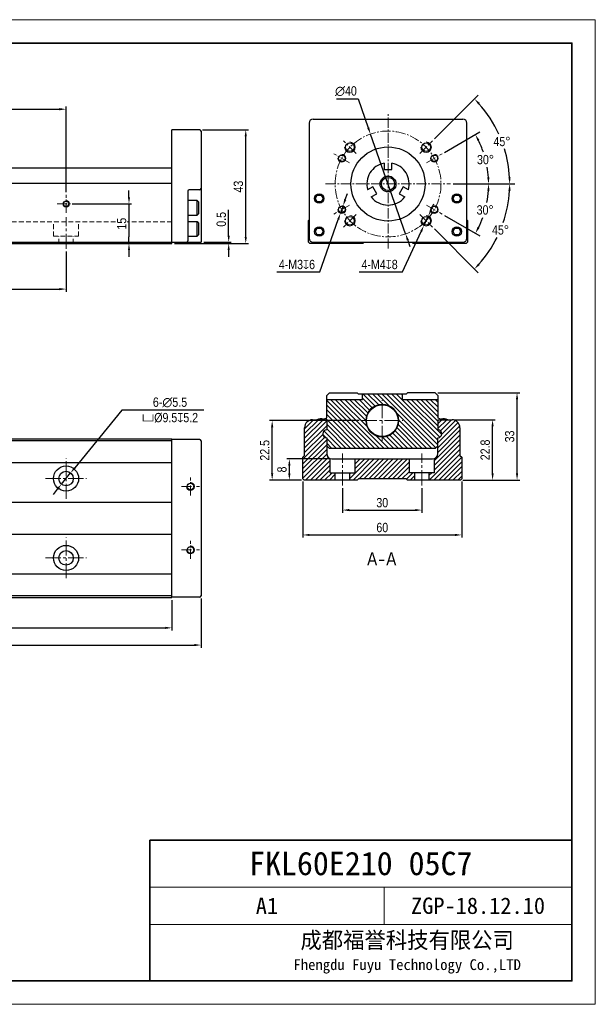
# Model space of a CAD drawing. Header units: millimetres. Extents: x 100 to 3612, y -424 to 856.
# Tile 24 of 45: x 1603 to 1821, y 30 to 402. Entities that reach past the tile are written whole.
import ezdxf

# ---------------------------------------------------------------- set-up
doc = ezdxf.new("R2010")
doc.units = ezdxf.units.MM
doc.linetypes.add('CENTER2', pattern=[28.575, 19.05, -3.175, 3.175, -3.175])
doc.linetypes.add('DASHED', pattern=[19.05, 12.7, -6.35])
doc.layers.get('Defpoints').update_dxf_attribs({"lineweight": 13})
for name, color, linetype, lineweight in [('剖面', 252, 'Continuous', 5), ('小粗', 7, 'Continuous', 25), ('标注', 3, 'Continuous', 13), ('点划线', 1, 'CENTER2', 13), ('粗线', 7, 'Continuous', 35), ('细线', 7, 'Continuous', 13), ('虚线', 253, 'DASHED', 13)]:
    doc.layers.add(name, color=color, linetype=linetype, lineweight=lineweight)
doc.styles.add('3.5', font='ARIALN.TTF', dxfattribs={"height": 3.5})
doc.styles.add('7', font='ARIALN.TTF', dxfattribs={"height": 7})
doc.styles.add('图号', font='txt', dxfattribs={"height": 3.5})
doc.dimstyles.new('A4—对齐', dxfattribs={"dimtxt": 3.5, "dimasz": 2.5, "dimexe": 1, "dimexo": 1, "dimgap": 1, "dimtad": 1, "dimdec": 1, "dimzin": 9, "dimdsep": 46, "dimtxsty": '3.5', "dimcen": 2.5, "dimadec": 0, "dimazin": 0, "dimtm": 1e-09, "dimtfac": 1, "dimtdec": 1, "dimtmove": 0, "dimatfit": 3, "dimfxl": 0, "dimtolj": 1, "dimarcsym": 0})
doc.dimstyles.new('A4—水平', dxfattribs={"dimtxt": 3.5, "dimasz": 2.5, "dimexe": 2, "dimexo": 1, "dimgap": 1, "dimtad": 1, "dimtih": 1, "dimtoh": 1, "dimdec": 1, "dimzin": 12, "dimdsep": 46, "dimtxsty": '3.5', "dimcen": 2.5, "dimadec": 0, "dimazin": 0, "dimtm": 1e-09, "dimtfac": 1, "dimtdec": 1, "dimtmove": 0, "dimatfit": 3, "dimfxl": 0, "dimtolj": 1, "dimarcsym": 0})
doc.dimstyles.new('A4—角度', dxfattribs={"dimtxt": 3.5, "dimasz": 2.5, "dimexe": 2, "dimexo": 1, "dimgap": 1, "dimtad": 1, "dimtih": 1, "dimtoh": 1, "dimdec": 1, "dimzin": 12, "dimdsep": 46, "dimtxsty": '3.5', "dimcen": 2.5, "dimadec": 0, "dimazin": 0, "dimtm": 1e-09, "dimtfac": 1, "dimtdec": 1, "dimtmove": 0, "dimatfit": 3, "dimfxl": 0, "dimtolj": 1, "dimarcsym": 0})

# ---------------------------------------------------------------- blocks, each defined once
blk = doc.blocks.new('A4图框')
at = {"layer": '粗线'}
for p in [(202, 5), (292, 35)]:
    blk.add_line(p, (202, 35), dxfattribs=at)
blk.add_lwpolyline([(5, 205), (292, 205), (292, 5), (5, 5)], close=True, dxfattribs=at)
at = {"layer": '细线'}
for p, q in [((292, 25), (202, 25)), ((252, 17), (252, 25)), ((292, 17), (202, 17))]:
    blk.add_line(p, q, dxfattribs=at)
blk.add_lwpolyline([(0, 210), (297, 210), (297, 0), (0, 0)], close=True, dxfattribs=at)
at = {"layer": '细线', "insert": (256.89, 11), "char_height": 3.5, "width": 70.2104, "attachment_point": 5, "style": '图号'}
blk.add_mtext('成都福誉科技有限公司\\P{\\H0.65714x;Fhengdu Fuyu Technology Co.,LTD}', dxfattribs=at)
blk = doc.blocks.new('*D271')
at = {"layer": 'Defpoints', "color": 0, "transparency": 16777216}
for p in [(1620.63, 368.34), (1440.63, 335.99), (1620.63, 335.99)]:
    blk.add_point(p, dxfattribs=at)
at = {"layer": '标注', "color": 0, "lineweight": -2, "transparency": 16777216}
for p, q in [((1440.63, 336.99), (1440.63, 369.34)), ((1620.63, 336.99), (1620.63, 369.34)), ((1443.13, 368.34), (1618.13, 368.34))]:
    blk.add_line(p, q, dxfattribs=at)
at = {"layer": '标注', "color": 0, "transparency": 16777216}
for points in [[(1443.13, 368.76), (1443.13, 367.93), (1440.63, 368.34)], [(1618.13, 368.76), (1618.13, 367.93), (1620.63, 368.34)]]:
    blk.add_solid(points, dxfattribs=at)
at = {"layer": '标注', "color": 0, "transparency": 16777216, "insert": (1530.63, 371.13), "char_height": 3.5, "width": 18.6714, "attachment_point": 5, "style": '3.5'}
blk.add_mtext('\\A1;200', dxfattribs=at)
blk = doc.blocks.new('*D274')
at = {"layer": 'Defpoints', "color": 0, "transparency": 16777216}
for p in [(1440.63, 315.58), (1620.63, 315.58), (1620.63, 300.35)]:
    blk.add_point(p, dxfattribs=at)
at = {"layer": '标注', "color": 0, "lineweight": -2, "transparency": 16777216}
for p, q in [((1440.63, 314.58), (1440.63, 299.35)), ((1620.63, 314.58), (1620.63, 299.35)), ((1443.13, 300.35), (1618.13, 300.35))]:
    blk.add_line(p, q, dxfattribs=at)
at = {"layer": '标注', "color": 0, "transparency": 16777216}
for points in [[(1443.13, 300.76), (1443.13, 299.93), (1440.63, 300.35)], [(1618.13, 300.76), (1618.13, 299.93), (1620.63, 300.35)]]:
    blk.add_solid(points, dxfattribs=at)
at = {"layer": '标注', "color": 0, "transparency": 16777216, "insert": (1530.63, 303.14), "char_height": 3.5, "width": 20.1435, "attachment_point": 5, "style": '3.5'}
blk.add_mtext('\\A1;{\\fSimSun|b0|i0|c134|p34;2}×100', dxfattribs=at)
blk = doc.blocks.new('*D275')
at = {"layer": 'Defpoints', "color": 0, "transparency": 16777216}
for p in [(1621.88, 332.58), (1644.41, 317.58), (1660.63, 317.58)]:
    blk.add_point(p, dxfattribs=at)
at = {"layer": '标注', "color": 0, "lineweight": -2, "transparency": 16777216}
for p, q in [((1644.41, 335.08), (1644.41, 337.58)), ((1622.88, 332.58), (1645.41, 332.58)), ((1644.41, 332.58), (1644.41, 330.08)), ((1644.41, 330.08), (1644.41, 320.08)), ((1644.41, 317.58), (1644.41, 320.08)), ((1659.63, 317.58), (1643.41, 317.58)), ((1644.41, 315.08), (1644.41, 312.58))]:
    blk.add_line(p, q, dxfattribs=at)
at = {"layer": '标注', "color": 0, "transparency": 16777216}
for points in [[(1644, 335.08), (1644.83, 335.08), (1644.41, 332.58)], [(1644, 315.08), (1644.83, 315.08), (1644.41, 317.58)]]:
    blk.add_solid(points, dxfattribs=at)
at = {"layer": '标注', "color": 0, "transparency": 16777216, "insert": (1641.63, 325.08), "char_height": 3.5, "attachment_point": 5, "rotation": 90, "style": '3.5', "bg_fill": 3, "box_fill_scale": 1.1, "bg_fill_color": 256, "bg_fill_true_color": 13158600, "bg_fill_transparency": 0}
blk.add_mtext('\\A1;15', dxfattribs=at)
blk = doc.blocks.new('*D276')
at = {"layer": 'Defpoints', "color": 0, "transparency": 16777216}
for p in [(1671.13, 360.58), (1688.52, 360.58), (1660.63, 317.58)]:
    blk.add_point(p, dxfattribs=at)
at = {"layer": '标注', "color": 0, "lineweight": -2, "transparency": 16777216}
for p, q in [((1672.13, 360.58), (1689.52, 360.58)), ((1688.52, 320.08), (1688.52, 358.08)), ((1661.63, 317.58), (1689.52, 317.58))]:
    blk.add_line(p, q, dxfattribs=at)
at = {"layer": '标注', "color": 0, "transparency": 16777216}
for points in [[(1688.11, 358.08), (1688.94, 358.08), (1688.52, 360.58)], [(1688.11, 320.08), (1688.94, 320.08), (1688.52, 317.58)]]:
    blk.add_solid(points, dxfattribs=at)
at = {"layer": '标注', "color": 0, "transparency": 16777216, "insert": (1685.74, 339.08), "char_height": 3.5, "attachment_point": 5, "rotation": 90, "style": '3.5'}
blk.add_mtext('\\A1;43', dxfattribs=at)
blk = doc.blocks.new('*D277')
at = {"layer": 'Defpoints', "color": 0, "transparency": 16777216}
for p in [(1660.63, 317.58), (1671.63, 318.08), (1682.07, 318.08)]:
    blk.add_point(p, dxfattribs=at)
at = {"layer": '标注', "color": 0, "lineweight": -2, "transparency": 16777216}
for p, q in [((1682.07, 320.58), (1682.07, 330.33)), ((1661.63, 317.58), (1683.07, 317.58)), ((1672.63, 318.08), (1683.07, 318.08)), ((1682.07, 317.58), (1682.07, 318.08)), ((1682.07, 315.08), (1682.07, 312.58))]:
    blk.add_line(p, q, dxfattribs=at)
at = {"layer": '标注', "color": 0, "transparency": 16777216}
for points in [[(1681.66, 320.58), (1682.49, 320.58), (1682.07, 318.08)], [(1681.66, 315.08), (1682.49, 315.08), (1682.07, 317.58)]]:
    blk.add_solid(points, dxfattribs=at)
at = {"layer": '标注', "color": 0, "transparency": 16777216, "insert": (1679.28, 326.71), "char_height": 3.5, "attachment_point": 5, "rotation": 90, "style": '3.5'}
blk.add_mtext('\\A1;0.5', dxfattribs=at)
blk = doc.blocks.new('*D278')
at = {"layer": 'Defpoints', "color": 0, "transparency": 16777216}
for p in [(1718.72, 340.08), (1765.84, 340.08), (1756.83, 332.1), (1779.73, 333.61), (1762.73, 328.69)]:
    blk.add_point(p, dxfattribs=at)
at = {"layer": '标注', "color": 0, "lineweight": -2, "transparency": 16777216}
for p, q in [((1766.84, 340.08), (1782.3, 340.08)), ((1763.59, 328.19), (1777.03, 320.43))]:
    blk.add_line(p, q, dxfattribs=at)
for start, end in [(349.1143, 356.1598), (333.8402, 340.2292)]:
    blk.add_arc((1742.99, 340.08), 37.31, start, end, dxfattribs=at)
at = {"layer": '标注', "color": 0, "transparency": 16777216}
for points in [[(1779.8, 337.6), (1780.63, 337.57), (1780.3, 340.08)], [(1776.84, 323.44), (1776.11, 323.83), (1775.3, 321.43)]]:
    blk.add_solid(points, dxfattribs=at)
at = {"layer": '标注', "color": 0, "transparency": 16777216, "insert": (1778.98, 330.25), "char_height": 3.5, "attachment_point": 5, "style": '3.5'}
blk.add_mtext('\\A1;30°', dxfattribs=at)
blk = doc.blocks.new('*D279')
at = {"layer": 'Defpoints', "color": 0, "transparency": 16777216}
for p in [(1762.73, 351.48), (1778.02, 352.84), (1756.83, 348.07), (1718.72, 340.08), (1765.84, 340.08)]:
    blk.add_point(p, dxfattribs=at)
at = {"layer": '标注', "color": 0, "lineweight": -2, "transparency": 16777216}
for p, q in [((1763.59, 351.98), (1777.01, 359.73)), ((1766.84, 340.08), (1782.27, 340.08))]:
    blk.add_line(p, q, dxfattribs=at)
for start, end in [(18.7271, 26.1573), (3.8427, 9.8782)]:
    blk.add_arc((1742.99, 340.08), 37.28, start, end, dxfattribs=at)
at = {"layer": '标注', "color": 0, "transparency": 16777216}
for points in [[(1776.09, 356.32), (1776.82, 356.72), (1775.28, 358.73)], [(1780.6, 342.6), (1779.77, 342.57), (1780.27, 340.08)]]:
    blk.add_solid(points, dxfattribs=at)
at = {"layer": '标注', "color": 0, "transparency": 16777216, "insert": (1779.12, 349.27), "char_height": 3.5, "attachment_point": 5, "style": '3.5'}
blk.add_mtext('\\A1;30°', dxfattribs=at)
blk = doc.blocks.new('*D280')
at = {"layer": 'Defpoints', "color": 0, "transparency": 16777216}
for p in [(1782.16, 362.82), (1759.08, 356.38), (1754.26, 351.57), (1718.72, 340.08), (1765.84, 340.08)]:
    blk.add_point(p, dxfattribs=at)
at = {"layer": '标注', "color": 0, "lineweight": -2, "transparency": 16777216}
for p, q in [((1759.79, 357.09), (1776.35, 373.65)), ((1766.84, 340.08), (1790.25, 340.08))]:
    blk.add_line(p, q, dxfattribs=at)
for start, end in [(24.4408, 41.8497), (3.1503, 16.9472)]:
    blk.add_arc((1742.78, 340.08), 45.47, start, end, dxfattribs=at)
at = {"layer": '标注', "color": 0, "transparency": 16777216}
for points in [[(1776.35, 370.14), (1776.96, 370.71), (1774.94, 372.24)], [(1788.6, 342.6), (1787.77, 342.57), (1788.25, 340.08)]]:
    blk.add_solid(points, dxfattribs=at)
at = {"layer": '标注', "color": 0, "transparency": 16777216, "insert": (1785.33, 356.12), "char_height": 3.5, "attachment_point": 5, "style": '3.5'}
blk.add_mtext('\\A1;45°', dxfattribs=at)
blk = doc.blocks.new('*D281')
at = {"layer": 'Defpoints', "color": 0, "transparency": 16777216}
for p in [(1718.72, 340.08), (1765.84, 340.08), (1754.26, 328.6), (1759.08, 323.79), (1782.16, 317.35)]:
    blk.add_point(p, dxfattribs=at)
at = {"layer": '标注', "color": 0, "lineweight": -2, "transparency": 16777216}
for p, q in [((1766.84, 340.08), (1790.25, 340.08)), ((1759.79, 323.08), (1776.35, 306.52))]:
    blk.add_line(p, q, dxfattribs=at)
for start, end in [(341.2432, 356.8497), (318.1503, 333.6525)]:
    blk.add_arc((1742.78, 340.08), 45.47, start, end, dxfattribs=at)
at = {"layer": '标注', "color": 0, "transparency": 16777216}
for points in [[(1787.77, 337.6), (1788.6, 337.57), (1788.25, 340.08)], [(1776.96, 309.46), (1776.35, 310.03), (1774.94, 307.93)]]:
    blk.add_solid(points, dxfattribs=at)
at = {"layer": '标注', "color": 0, "transparency": 16777216, "insert": (1784.79, 322.68), "char_height": 3.5, "attachment_point": 5, "style": '3.5'}
blk.add_mtext('\\A1;45°', dxfattribs=at)
blk = doc.blocks.new('*D282')
at = {"layer": 'Defpoints', "color": 0, "transparency": 16777216}
for p in [(1757.51, 328.01), (1755.83, 324.38)]:
    blk.add_point(p, dxfattribs=at)
at = {"layer": '标注', "color": 0, "lineweight": -2, "transparency": 16777216}
for p, q in [((1758.56, 330.28), (1759.6, 332.55)), ((1757.51, 328.01), (1755.83, 324.38)), ((1747.74, 306.84), (1754.79, 322.11)), ((1731.44, 306.84), (1747.74, 306.84))]:
    blk.add_line(p, q, dxfattribs=at)
at = {"layer": '标注', "color": 0, "transparency": 16777216}
for points in [[(1758.18, 330.46), (1758.94, 330.11), (1757.51, 328.01)], [(1754.41, 322.28), (1755.16, 321.93), (1755.83, 324.38)]]:
    blk.add_solid(points, dxfattribs=at)
at = {"layer": '标注', "color": 0, "transparency": 16777216, "insert": (1739.09, 309.63), "char_height": 3.5, "attachment_point": 5, "style": '3.5'}
blk.add_mtext('\\A1;4-M4{\\Fgdt|c134;x}8', dxfattribs=at)
blk = doc.blocks.new('*D283')
at = {"layer": 'Defpoints', "color": 0, "transparency": 16777216}
for p in [(1725.28, 331.81), (1724.29, 328.98)]:
    blk.add_point(p, dxfattribs=at)
at = {"layer": '标注', "color": 0, "lineweight": -2, "transparency": 16777216}
for p, q in [((1726.11, 334.17), (1726.94, 336.52)), ((1725.28, 331.81), (1724.29, 328.98)), ((1716.51, 306.84), (1723.46, 326.62)), ((1700.21, 306.84), (1716.51, 306.84))]:
    blk.add_line(p, q, dxfattribs=at)
at = {"layer": '标注', "color": 0, "transparency": 16777216}
for points in [[(1725.72, 334.3), (1726.51, 334.03), (1725.28, 331.81)], [(1723.07, 326.76), (1723.85, 326.48), (1724.29, 328.98)]]:
    blk.add_solid(points, dxfattribs=at)
at = {"layer": '标注', "color": 0, "transparency": 16777216, "insert": (1707.86, 309.63), "char_height": 3.5, "attachment_point": 5, "style": '3.5'}
blk.add_mtext('\\A1;4-M3{\\Fgdt|c134;x}6', dxfattribs=at)
blk = doc.blocks.new('*D284')
at = {"layer": 'Defpoints', "color": 0, "transparency": 16777216}
for p in [(1735.65, 358.95), (1748.91, 321.22)]:
    blk.add_point(p, dxfattribs=at)
at = {"layer": '标注', "color": 0, "lineweight": -2, "transparency": 16777216}
for p, q in [((1722.76, 372.26), (1730.97, 372.26)), ((1730.97, 372.26), (1734.82, 361.31)), ((1748.91, 321.22), (1735.65, 358.95)), ((1749.74, 318.86), (1750.57, 316.5))]:
    blk.add_line(p, q, dxfattribs=at)
at = {"layer": '标注', "color": 0, "transparency": 16777216}
for points in [[(1735.21, 361.45), (1734.43, 361.17), (1735.65, 358.95)], [(1750.14, 319), (1749.35, 318.72), (1748.91, 321.22)]]:
    blk.add_solid(points, dxfattribs=at)
at = {"layer": '标注', "color": 0, "transparency": 16777216, "insert": (1726.37, 375.15), "char_height": 3.5, "attachment_point": 5, "style": '3.5'}
blk.add_mtext('\\A1;∅40', dxfattribs=at)
blk = doc.blocks.new('*D290')
at = {"layer": 'Defpoints', "color": 0, "transparency": 16777216}
for p in [(1341.63, 183.93), (1671.63, 184.43), (1671.63, 165.8)]:
    blk.add_point(p, dxfattribs=at)
at = {"layer": '标注', "color": 0, "lineweight": -2, "transparency": 16777216}
for p, q in [((1341.63, 182.93), (1341.63, 164.8)), ((1671.63, 183.43), (1671.63, 164.8)), ((1344.13, 165.8), (1669.13, 165.8))]:
    blk.add_line(p, q, dxfattribs=at)
at = {"layer": '标注', "color": 0, "transparency": 16777216}
for points in [[(1344.13, 166.21), (1344.13, 165.38), (1341.63, 165.8)], [(1669.13, 166.21), (1669.13, 165.38), (1671.63, 165.8)]]:
    blk.add_solid(points, dxfattribs=at)
at = {"layer": '标注', "color": 0, "transparency": 16777216, "insert": (1506.63, 168.58), "char_height": 3.5, "width": 25.9299, "attachment_point": 5, "style": '3.5'}
blk.add_mtext('\\A1;370', dxfattribs=at)
blk = doc.blocks.new('*D291')
at = {"layer": 'Defpoints', "color": 0, "transparency": 16777216}
for p in [(1400.63, 183.73), (1660.63, 183.73), (1660.63, 172.3)]:
    blk.add_point(p, dxfattribs=at)
at = {"layer": '标注', "color": 0, "lineweight": -2, "transparency": 16777216}
for p, q in [((1400.63, 182.73), (1400.63, 171.3)), ((1660.63, 182.73), (1660.63, 171.3)), ((1403.13, 172.3), (1658.13, 172.3))]:
    blk.add_line(p, q, dxfattribs=at)
at = {"layer": '标注', "color": 0, "transparency": 16777216}
for points in [[(1403.13, 172.71), (1403.13, 171.88), (1400.63, 172.3)], [(1658.13, 172.71), (1658.13, 171.88), (1660.63, 172.3)]]:
    blk.add_solid(points, dxfattribs=at)
at = {"layer": '标注', "color": 0, "transparency": 16777216, "insert": (1506.63, 175.08), "char_height": 3.5, "width": 18.7578, "attachment_point": 5, "style": '3.5'}
blk.add_mtext('\\A1;300', dxfattribs=at)
blk = doc.blocks.new('*D304')
at = {"layer": 'Defpoints', "color": 0, "transparency": 16777216}
for p in [(1622.37, 230.87), (1618.89, 226.6)]:
    blk.add_point(p, dxfattribs=at)
at = {"layer": '标注', "color": 0, "lineweight": -2, "transparency": 16777216}
for p, q in [((1641.74, 254.63), (1623.95, 232.8)), ((1672.68, 254.63), (1641.74, 254.63)), ((1618.89, 226.6), (1622.37, 230.87)), ((1617.31, 224.67), (1615.73, 222.73))]:
    blk.add_line(p, q, dxfattribs=at)
at = {"layer": '标注', "color": 0, "transparency": 16777216}
for points in [[(1623.62, 233.07), (1624.27, 232.54), (1622.37, 230.87)], [(1616.99, 224.93), (1617.64, 224.4), (1618.89, 226.6)]]:
    blk.add_solid(points, dxfattribs=at)
at = {"layer": '标注', "color": 0, "transparency": 16777216, "insert": (1659.9, 254.63), "char_height": 3.5, "attachment_point": 5, "style": '3.5'}
blk.add_mtext('\\A1;6-∅5.5\\P{\\Fgdt|c134;v}%%C9.5{\\Fgdt|c134;x}5.2', dxfattribs=at)
blk = doc.blocks.new('*D305')
at = {"layer": 'Defpoints', "color": 0, "transparency": 16777216}
for p in [(1725.11, 226.15), (1755.11, 226.15), (1755.11, 216.81)]:
    blk.add_point(p, dxfattribs=at)
at = {"layer": '标注', "color": 0, "lineweight": -2, "transparency": 16777216}
for p, q in [((1725.11, 225.15), (1725.11, 215.81)), ((1755.11, 225.15), (1755.11, 215.81)), ((1727.61, 216.81), (1752.61, 216.81))]:
    blk.add_line(p, q, dxfattribs=at)
at = {"layer": '标注', "color": 0, "transparency": 16777216}
for points in [[(1727.61, 217.23), (1727.61, 216.4), (1725.11, 216.81)], [(1752.61, 217.23), (1752.61, 216.4), (1755.11, 216.81)]]:
    blk.add_solid(points, dxfattribs=at)
at = {"layer": '标注', "color": 0, "transparency": 16777216, "insert": (1740.11, 219.6), "char_height": 3.5, "attachment_point": 5, "style": '3.5'}
blk.add_mtext('\\A1;30', dxfattribs=at)
blk = doc.blocks.new('*D306')
at = {"layer": 'Defpoints', "color": 0, "transparency": 16777216}
for p in [(1710.11, 228.65), (1770.11, 228.65), (1770.11, 207.41)]:
    blk.add_point(p, dxfattribs=at)
at = {"layer": '标注', "color": 0, "lineweight": -2, "transparency": 16777216}
for p, q in [((1710.11, 227.65), (1710.11, 206.41)), ((1770.11, 227.65), (1770.11, 206.41)), ((1712.61, 207.41), (1767.61, 207.41))]:
    blk.add_line(p, q, dxfattribs=at)
at = {"layer": '标注', "color": 0, "transparency": 16777216}
for points in [[(1712.61, 207.83), (1712.61, 207), (1710.11, 207.41)], [(1767.61, 207.83), (1767.61, 207), (1770.11, 207.41)]]:
    blk.add_solid(points, dxfattribs=at)
at = {"layer": '标注', "color": 0, "transparency": 16777216, "insert": (1740.11, 210.2), "char_height": 3.5, "attachment_point": 5, "style": '3.5'}
blk.add_mtext('\\A1;60', dxfattribs=at)
blk = doc.blocks.new('*D307')
at = {"layer": 'Defpoints', "color": 0, "transparency": 16777216}
for p in [(1698.51, 250.65), (1732.39, 250.65), (1710.61, 228.15)]:
    blk.add_point(p, dxfattribs=at)
at = {"layer": '标注', "color": 0, "lineweight": -2, "transparency": 16777216}
for p, q in [((1731.39, 250.65), (1697.51, 250.65)), ((1698.51, 230.65), (1698.51, 248.15)), ((1709.61, 228.15), (1697.51, 228.15))]:
    blk.add_line(p, q, dxfattribs=at)
at = {"layer": '标注', "color": 0, "transparency": 16777216}
for points in [[(1698.09, 248.15), (1698.92, 248.15), (1698.51, 250.65)], [(1698.09, 230.65), (1698.92, 230.65), (1698.51, 228.15)]]:
    blk.add_solid(points, dxfattribs=at)
at = {"layer": '标注', "color": 0, "transparency": 16777216, "insert": (1695.72, 239.4), "char_height": 3.5, "attachment_point": 5, "rotation": 90, "style": '3.5'}
blk.add_mtext('\\A1;22.5', dxfattribs=at)
blk = doc.blocks.new('*D308')
at = {"layer": 'Defpoints', "color": 0, "transparency": 16777216}
for p in [(1766.46, 250.95), (1781.79, 250.95), (1769.61, 228.15)]:
    blk.add_point(p, dxfattribs=at)
at = {"layer": '标注', "color": 0, "lineweight": -2, "transparency": 16777216}
for p, q in [((1767.46, 250.95), (1782.79, 250.95)), ((1781.79, 230.65), (1781.79, 248.45)), ((1770.61, 228.15), (1782.79, 228.15))]:
    blk.add_line(p, q, dxfattribs=at)
at = {"layer": '标注', "color": 0, "transparency": 16777216}
for points in [[(1781.38, 248.45), (1782.21, 248.45), (1781.79, 250.95)], [(1781.38, 230.65), (1782.21, 230.65), (1781.79, 228.15)]]:
    blk.add_solid(points, dxfattribs=at)
at = {"layer": '标注', "color": 0, "transparency": 16777216, "insert": (1779.01, 239.55), "char_height": 3.5, "attachment_point": 5, "rotation": 90, "style": '3.5'}
blk.add_mtext('\\A1;22.8', dxfattribs=at)
blk = doc.blocks.new('*D309')
at = {"layer": 'Defpoints', "color": 0, "transparency": 16777216}
for p in [(1760.11, 261.15), (1791.03, 261.15), (1769.61, 228.15)]:
    blk.add_point(p, dxfattribs=at)
at = {"layer": '标注', "color": 0, "lineweight": -2, "transparency": 16777216}
for p, q in [((1761.11, 261.15), (1792.03, 261.15)), ((1791.03, 230.65), (1791.03, 258.65)), ((1770.61, 228.15), (1792.03, 228.15))]:
    blk.add_line(p, q, dxfattribs=at)
at = {"layer": '标注', "color": 0, "transparency": 16777216}
for points in [[(1790.62, 258.65), (1791.45, 258.65), (1791.03, 261.15)], [(1790.62, 230.65), (1791.45, 230.65), (1791.03, 228.15)]]:
    blk.add_solid(points, dxfattribs=at)
at = {"layer": '标注', "color": 0, "transparency": 16777216, "insert": (1788.25, 244.65), "char_height": 3.5, "attachment_point": 5, "rotation": 90, "style": '3.5'}
blk.add_mtext('\\A1;33', dxfattribs=at)
blk = doc.blocks.new('*D350')
at = {"layer": 'Defpoints', "color": 0, "transparency": 16777216}
for p in [(1705.01, 236.15), (1721.11, 236.15), (1710.61, 228.15)]:
    blk.add_point(p, dxfattribs=at)
at = {"layer": '标注', "color": 0, "lineweight": -2, "transparency": 16777216}
for p, q in [((1720.11, 236.15), (1704.01, 236.15)), ((1705.01, 230.65), (1705.01, 233.65)), ((1709.61, 228.15), (1704.01, 228.15))]:
    blk.add_line(p, q, dxfattribs=at)
at = {"layer": '标注', "color": 0, "transparency": 16777216}
for points in [[(1704.59, 233.65), (1705.42, 233.65), (1705.01, 236.15)], [(1704.59, 230.65), (1705.42, 230.65), (1705.01, 228.15)]]:
    blk.add_solid(points, dxfattribs=at)
at = {"layer": '标注', "color": 0, "transparency": 16777216, "insert": (1702.22, 232.15), "char_height": 3.5, "attachment_point": 5, "rotation": 90, "style": '3.5'}
blk.add_mtext('\\A1;8', dxfattribs=at)

msp = doc.modelspace()

# ---------------------------------------------------------------- hatches: boundary and pattern name
at = {"layer": '剖面'}
h = msp.add_hatch(dxfattribs=at)
h.set_pattern_fill('ANSI31', color=256, scale=0.4, angle=90)
h.set_pattern_definition([(135, (1180.6912, 51.3413), (-0.8980256, -0.8980256), [])])
h.paths.add_polyline_path([(1764.82, 250.95), (1761.11, 250.95), (1761.11, 247.15, -1), (1761.11, 244.15), (1761.11, 241.15), (1760.11, 240.15), (1720.11, 240.15), (1719.11, 241.15), (1719.11, 244.15, -1), (1719.11, 247.15), (1719.11, 250.95), (1715.39, 250.95, -0.217742), (1717.88, 251.18), (1719.11, 251.63), (1719.11, 258.65), (1732.61, 258.65), (1732.61, 260.65), (1747.61, 260.65), (1747.61, 258.65), (1761.11, 258.65), (1761.11, 251.63), (1762.34, 251.18, -0.217742)])
h.paths.add_polyline_path([(1733.89, 250.65, -1), (1746.33, 250.65, -1)], flags=16)
h.paths.add_polyline_path([(1734.11, 250.65, -1), (1746.11, 250.65, -1)], flags=0)
h = msp.add_hatch(dxfattribs=at)
h.set_pattern_fill('ANSI31', color=256, scale=0.4)
h.set_pattern_definition([(45, (1713.7073, 236.1077), (-0.898026, 0.898026), [])])
h.paths.add_polyline_path([(1720.36, 236.29, -0.305615), (1719.11, 238.15), (1719.11, 244.15, -1), (1719.11, 247.15), (1719.11, 250.95), (1713.76, 250.95, 0.414214), (1710.76, 247.95), (1710.76, 237.5), (1710.11, 236.85), (1710.11, 228.65), (1710.61, 228.15), (1722.36, 228.15), (1722.36, 230.95), (1720.36, 230.95)])
h.paths.add_polyline_path([(1770.11, 236.85), (1769.46, 237.5), (1769.46, 247.95, 0.414214), (1766.46, 250.95), (1761.11, 250.95), (1761.11, 247.15, -1), (1761.11, 244.15), (1761.11, 238.15, -0.305615), (1759.86, 236.29), (1759.86, 230.95), (1757.86, 230.95), (1757.86, 228.15), (1769.61, 228.15), (1770.11, 228.65)])
h.paths.add_polyline_path([(1749.11, 228.65), (1749.61, 228.15), (1752.36, 228.15), (1752.36, 230.95), (1750.36, 230.95), (1750.36, 236.15), (1729.86, 236.15), (1729.86, 230.95), (1727.86, 230.95), (1727.86, 228.15), (1730.61, 228.15), (1731.11, 228.65)])

# ---------------------------------------------------------------- linework, layer by layer
at = {"layer": '小粗'}
for p, q in [((1712.48, 363.08), (1712.48, 319.58)), ((1713.98, 364.58), (1770.58, 364.58)), ((1772.08, 319.58), (1772.08, 363.08)), ((1660.63, 317.58), (1660.63, 360.58)), ((1671.13, 360.58), (1660.63, 360.58)), ((1671.63, 360.08), (1671.63, 318.08)), ((1740.78, 347.94), (1740.78, 345.58)), ((1743.78, 345.58), (1743.78, 347.94)), ((1660.63, 346.08), (1565.93, 346.08)), ((1740.78, 345.58), (1743.78, 345.58)), ((1400.63, 340.38), (1660.63, 340.38)), ((1736.55, 339.01), (1734.59, 337.88)), ((1738.05, 336.41), (1736.55, 339.01)), ((1748.01, 339.01), (1746.51, 336.41)), ((1749.97, 337.88), (1748.01, 339.01)), ((1666.63, 337.33), (1666.63, 318.58)), ((1671.13, 337.83), (1667.13, 337.83)), ((1714.84, 334.58), (1715.56, 335.83)), ((1715.56, 335.83), (1717, 335.83)), ((1717, 335.83), (1717.72, 334.58)), ((1735.95, 335.2), (1738.05, 336.41)), ((1746.51, 336.41), (1748.61, 335.2)), ((1766.84, 334.58), (1767.56, 335.83)), ((1767.56, 335.83), (1769, 335.83)), ((1769, 335.83), (1769.72, 334.58)), ((1670.13, 333.83), (1666.63, 333.83)), ((1670.63, 333.33), (1670.13, 333.83)), ((1670.13, 328.33), (1670.13, 333.83)), ((1670.63, 333.33), (1670.63, 328.83)), ((1715.56, 333.33), (1714.84, 334.58)), ((1717, 333.33), (1715.56, 333.33)), ((1717.72, 334.58), (1717, 333.33)), ((1767.56, 333.33), (1766.84, 334.58)), ((1769, 333.33), (1767.56, 333.33)), ((1769.72, 334.58), (1769, 333.33)), ((1666.63, 328.33), (1670.13, 328.33)), ((1670.13, 328.33), (1670.63, 328.83)), ((1670.13, 325.83), (1666.63, 325.83)), ((1670.63, 325.33), (1670.13, 325.83)), ((1670.13, 320.33), (1670.13, 325.83)), ((1670.63, 325.33), (1670.63, 320.83)), ((1712.28, 326.28), (1712.48, 326.48)), ((1712.28, 318.08), (1712.28, 326.28)), ((1772.08, 326.48), (1772.28, 326.28)), ((1772.28, 326.28), (1772.28, 318.08)), ((1666.63, 320.33), (1670.13, 320.33)), ((1670.13, 320.33), (1670.63, 320.83)), ((1714.84, 322.08), (1715.56, 323.33)), ((1715.56, 320.83), (1714.84, 322.08)), ((1715.56, 323.33), (1717, 323.33)), ((1717, 320.83), (1715.56, 320.83)), ((1717, 323.33), (1717.72, 322.08)), ((1717.72, 322.08), (1717, 320.83)), ((1766.84, 322.08), (1767.56, 323.33)), ((1767.56, 320.83), (1766.84, 322.08)), ((1767.56, 323.33), (1769, 323.33)), ((1769, 320.83), (1767.56, 320.83)), ((1769, 323.33), (1769.72, 322.08)), ((1769.72, 322.08), (1769, 320.83)), ((1341.63, 318.08), (1671.63, 318.08)), ((1400.63, 317.58), (1660.63, 317.58)), ((1712.28, 318.08), (1712.78, 317.58)), ((1732.78, 317.58), (1712.78, 317.58)), ((1713.98, 318.08), (1770.58, 318.08)), ((1733.28, 318.08), (1732.78, 317.58)), ((1751.78, 317.58), (1751.28, 318.08)), ((1771.78, 317.58), (1751.78, 317.58)), ((1771.78, 317.58), (1772.28, 318.08)), ((1719.11, 260.15), (1720.11, 261.15)), ((1720.11, 261.15), (1730.61, 261.15)), ((1731.11, 260.65), (1730.61, 261.15)), ((1749.11, 260.65), (1731.11, 260.65)), ((1732.61, 258.65), (1732.61, 260.65)), ((1747.61, 260.65), (1747.61, 258.65)), ((1749.61, 261.15), (1749.11, 260.65)), ((1760.11, 261.15), (1749.61, 261.15)), ((1760.11, 261.15), (1761.11, 260.15)), ((1719.11, 251.63), (1719.11, 260.15)), ((1719.11, 258.65), (1732.61, 258.65)), ((1747.61, 258.65), (1761.11, 258.65)), ((1761.11, 260.15), (1761.11, 251.63)), ((1713.76, 250.95), (1719.11, 250.95)), ((1717.88, 251.18), (1719.11, 251.63)), ((1719.11, 250.95), (1719.11, 247.15)), ((1761.11, 251.63), (1762.34, 251.18)), ((1761.11, 250.95), (1761.11, 247.15)), ((1761.11, 250.95), (1766.46, 250.95)), ((1710.76, 237.5), (1710.76, 247.95)), ((1769.46, 247.95), (1769.46, 237.5)), ((1400.63, 243.73), (1660.63, 243.73)), ((1400.63, 243.08), (1660.63, 243.08)), ((1660.63, 183.73), (1660.63, 243.73)), ((1671.13, 243.53), (1660.63, 243.53)), ((1671.63, 243.03), (1671.63, 184.43)), ((1719.11, 244.15), (1719.11, 238.15)), ((1761.11, 238.15), (1761.11, 244.15)), ((1720.11, 240.15), (1719.11, 241.15)), ((1760.11, 240.15), (1720.11, 240.15)), ((1761.11, 241.15), (1760.11, 240.15)), ((1660.63, 234.73), (1400.63, 234.73)), ((1710.11, 236.85), (1710.76, 237.5)), ((1710.11, 228.65), (1710.11, 236.85)), ((1720.36, 230.95), (1720.36, 236.29)), ((1721.11, 236.15), (1759.11, 236.15)), ((1729.86, 230.95), (1729.86, 236.15)), ((1750.36, 230.95), (1750.36, 236.15)), ((1759.86, 230.95), (1759.86, 236.29)), ((1769.46, 237.5), (1770.11, 236.85)), ((1770.11, 236.85), (1770.11, 228.65)), ((1720.36, 230.95), (1729.86, 230.95)), ((1722.36, 228.15), (1722.36, 230.95)), ((1727.86, 228.15), (1727.86, 230.95)), ((1759.86, 230.95), (1750.36, 230.95)), ((1752.36, 228.15), (1752.36, 230.95)), ((1757.86, 228.15), (1757.86, 230.95)), ((1710.11, 228.65), (1710.61, 228.15)), ((1730.61, 228.15), (1710.61, 228.15)), ((1731.11, 228.65), (1730.61, 228.15)), ((1749.11, 228.65), (1731.11, 228.65)), ((1749.61, 228.15), (1749.11, 228.65)), ((1769.61, 228.15), (1749.61, 228.15)), ((1769.61, 228.15), (1770.11, 228.65)), ((1660.63, 219.73), (1565.93, 219.73)), ((1565.93, 207.73), (1660.63, 207.73)), ((1400.63, 192.73), (1660.63, 192.73)), ((1660.63, 184.38), (1400.63, 184.38)), ((1400.63, 183.73), (1660.63, 183.73)), ((1671.13, 183.93), (1660.63, 183.93))]:
    msp.add_line(p, q, dxfattribs=at)
for centre, radius in [((1727.89, 353.97), 1.65), ((1742.28, 340.08), 14), ((1756.67, 353.97), 1.65), ((1724.79, 349.78), 1.25), ((1759.78, 349.78), 1.25), ((1742.28, 340.08), 3), ((1742.28, 340.08), 2.5), ((1716.28, 334.58), 1.75), ((1768.28, 334.58), 1.75), ((1620.63, 332.58), 1.02), ((1724.79, 330.39), 1.25), ((1759.78, 330.39), 1.25), ((1727.89, 326.19), 1.65), ((1756.67, 326.19), 1.65), ((1716.28, 322.08), 1.75), ((1768.28, 322.08), 1.75), ((1740.11, 250.65), 6), ((1620.63, 228.73), 4.75), ((1620.63, 228.73), 2.75), ((1667.63, 225.73), 1.25), ((1620.63, 198.73), 4.75), ((1620.63, 198.73), 2.75), ((1667.63, 201.73), 1.25)]:
    msp.add_circle(centre, radius, dxfattribs=at)
for centre, radius, start, end in [((1713.98, 363.08), 1.5, 90, 180), ((1770.58, 363.08), 1.5, 0, 90), ((1671.13, 360.08), 0.5, 0, 90), ((1742.28, 340.08), 8, 100.8069, 196.0174), ((1742.28, 340.08), 8, 343.9826, 79.1931), ((1667.13, 337.33), 0.5, 90, 180), ((1671.13, 338.33), 0.5, 270, 0), ((1742.28, 340.08), 8, 217.6646, 322.3354), ((1666.13, 318.58), 0.5, 270, 360), ((1713.98, 319.58), 1.5, 180, 270), ((1770.58, 319.58), 1.5, 270, 0), ((1713.76, 247.95), 3, 90, 180), ((1716.89, 248.35), 3, 70.7906, 119.9264), ((1763.33, 248.35), 3, 60.0736, 109.2094), ((1766.46, 247.95), 3, 0, 90), ((1719.11, 245.65), 1.5, 90, 270), ((1761.11, 245.65), 1.5, 270, 90), ((1671.13, 243.03), 0.5, 0, 90), ((1721.11, 238.15), 2, 180, 270), ((1759.11, 238.15), 2, 270, 0), ((1671.13, 184.43), 0.5, 270, 0)]:
    msp.add_arc(centre, radius, start, end, dxfattribs=at)
at = {"layer": '标注'}
msp.add_circle((1740.11, 250.65), 6.22, dxfattribs=at)
for centre, radius in [((1727.89, 353.97), 2), ((1756.67, 353.97), 2), ((1724.79, 349.78), 1.5), ((1759.78, 349.78), 1.5), ((1620.63, 332.58), 1.25), ((1724.79, 330.39), 1.5), ((1759.78, 330.39), 1.5), ((1727.89, 326.19), 2), ((1756.67, 326.19), 2), ((1667.63, 225.73), 1.5), ((1667.63, 201.73), 1.5)]:
    msp.add_arc(centre, radius, 180, 90, dxfattribs=at)
at = {"layer": '点划线', "ltscale": 0.2}
for p, q in [((1742.28, 315.64), (1742.28, 367.03)), ((1730.3, 351.57), (1725.48, 356.38)), ((1754.26, 351.57), (1759.08, 356.38)), ((1727.74, 348.07), (1721.84, 351.48)), ((1756.83, 348.07), (1762.73, 351.48)), ((1718.72, 340.08), (1765.84, 340.08)), ((1620.63, 329.18), (1620.63, 335.99)), ((1617.22, 332.58), (1624.04, 332.58)), ((1727.74, 332.1), (1721.84, 328.69)), ((1756.83, 332.1), (1762.73, 328.69)), ((1730.3, 328.6), (1725.48, 323.79)), ((1754.26, 328.6), (1759.08, 323.79)), ((1667.63, 222.33), (1667.63, 229.14)), ((1664.22, 225.73), (1671.04, 225.73)), ((1667.63, 198.33), (1667.63, 205.14)), ((1664.22, 201.73), (1671.04, 201.73))]:
    msp.add_line(p, q, dxfattribs=at)
at = {"layer": '点划线', "ltscale": 0.3}
for p, q in [((1620.63, 315.58), (1620.63, 327.58)), ((1740.11, 242.93), (1740.11, 258.36)), ((1732.39, 250.65), (1747.82, 250.65)), ((1620.63, 221.02), (1620.63, 236.45)), ((1725.11, 226.15), (1725.11, 238.15)), ((1755.11, 226.15), (1755.11, 238.15)), ((1612.91, 228.73), (1628.35, 228.73)), ((1620.63, 191.02), (1620.63, 206.45)), ((1612.91, 198.73), (1628.35, 198.73))]:
    msp.add_line(p, q, dxfattribs=at)
at = {"layer": '点划线', "ltscale": 0.2}
msp.add_circle((1742.28, 340.08), 20, dxfattribs=at)
at = {"layer": '虚线', "ltscale": 0.14}
for p, q in [((1660.63, 325.73), (1400.63, 325.73)), ((1615.88, 320.38), (1615.88, 325.73)), ((1625.38, 320.38), (1625.38, 325.58)), ((1615.88, 320.38), (1625.38, 320.38)), ((1617.88, 317.58), (1617.88, 320.38)), ((1623.38, 317.58), (1623.38, 320.38))]:
    msp.add_line(p, q, dxfattribs=at)

# ---------------------------------------------------------------- block references
at = {"layer": '标注', "xscale": 1.772264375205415, "yscale": 1.772264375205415, "zscale": 1.772264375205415}
msp.add_blockref('A4图框', (1294.24, 30), dxfattribs=at)

# ---------------------------------------------------------------- texts
at = {"layer": '标注', "insert": (1734.38, 200.88), "char_height": 5, "attachment_point": 1, "style": '7'}
msp.add_mtext_dynamic_manual_height_columns('A{\\fSimSun|b0|i0|c134|p34;-}A', width=32.1388, gutter_width=35, heights=[0], dxfattribs=at)
at = {"layer": '标注', "attachment_point": 5, "style": '图号'}
for s, insert, char_height, width in [('FKL60E210 05C7', (1731.98, 83.17), 8.8613, 159.5038), ('A1', (1696.54, 67.22), 6.203, 88.6132), ('ZGP-18.12.10', (1776.29, 67.22), 6.2029, 70.8906)]:
    msp.add_mtext(s, dxfattribs=dict(at, insert=insert, char_height=char_height, width=width))

# ---------------------------------------------------------------- dimensions: what is measured, and where the dimension line sits
at = {"layer": '标注'}
dim = msp.add_diameter_dim_2p(p1=(1748.91, 321.22), p2=(1735.65, 358.95), dimstyle='A4—水平', dxfattribs=at)
dim.commit()
dim.dimension.update_dxf_attribs({"geometry": '*D284', "text_midpoint": (1726.37, 372.26), "dimtype": 163})
for base, p1, p2, text, picture, middle in [((1620.63, 368.34), (1440.63, 335.99), (1620.63, 335.99), '200', '*D271', (1530.63, 371.13)), ((1620.63, 300.35), (1440.63, 315.58), (1620.63, 315.58), '{\\fSimSun|b0|i0|c134|p34;2}×100', '*D274', (1530.63, 303.14))]:
    dim = msp.add_linear_dim(base=base, p1=p1, p2=p2, text=text, dimstyle='A4—对齐', dxfattribs=at)
    dim.commit()
    dim.dimension.update_dxf_attribs({"geometry": picture, "text_midpoint": middle})
for base, line1, line2, picture, middle in [((1782.16, 362.82), ((1718.72, 340.08), (1765.84, 340.08)), ((1754.26, 351.57), (1759.08, 356.38)), '*D280', (1785.33, 356.12)), ((1778.02, 352.84), ((1756.83, 348.07), (1762.73, 351.48)), ((1718.72, 340.08), (1765.84, 340.08)), '*D279', (1779.12, 349.27)), ((1779.73, 333.61), ((1718.72, 340.08), (1765.84, 340.08)), ((1756.83, 332.1), (1762.73, 328.69)), '*D278', (1778.98, 330.25))]:
    dim = msp.add_angular_dim_2l(base=base, line1=line1, line2=line2, dimstyle='A4—水平', dxfattribs=at)
    dim.commit()
    dim.dimension.update_dxf_attribs({"geometry": picture, "text_midpoint": middle, "dimtype": 162})
dim = msp.add_angular_dim_2l(base=(1782.16, 317.35), line1=((1718.72, 340.08), (1765.84, 340.08)), line2=((1754.26, 328.6), (1759.08, 323.79)), dimstyle='A4—角度', dxfattribs=at)
dim.commit()
dim.dimension.update_dxf_attribs({"geometry": '*D281', "text_midpoint": (1784.79, 322.68)})
for p1, p2, text, picture, middle in [((1725.28, 331.81), (1724.29, 328.98), '4-M3{\\Fgdt|c134;x}6', '*D283', (1707.86, 306.84)), ((1757.51, 328.01), (1755.83, 324.38), '4-M4{\\Fgdt|c134;x}8', '*D282', (1739.09, 306.84)), ((1618.89, 226.6), (1622.37, 230.87), '6-<>\\X{\\Fgdt|c134;v}%%C9.5{\\Fgdt|c134;x}5.2', '*D304', (1659.9, 254.63))]:
    dim = msp.add_diameter_dim_2p(p1=p1, p2=p2, text=text, dimstyle='A4—水平', dxfattribs=at)
    dim.commit()
    dim.dimension.update_dxf_attribs({"geometry": picture, "text_midpoint": middle, "dimtype": 163})
for base, p1, p2, picture, middle in [((1791.03, 261.15), (1769.61, 228.15), (1760.11, 261.15), '*D309', (1788.25, 244.65)), ((1698.51, 250.65), (1710.61, 228.15), (1732.39, 250.65), '*D307', (1695.72, 239.4)), ((1781.79, 250.95), (1769.61, 228.15), (1766.46, 250.95), '*D308', (1779.01, 239.55)), ((1705.01, 236.15), (1710.61, 228.15), (1721.11, 236.15), '*D350', (1702.22, 232.15))]:
    dim = msp.add_linear_dim(base=base, p1=p1, p2=p2, angle=90, dimstyle='A4—对齐', dxfattribs=at)
    dim.commit()
    dim.dimension.update_dxf_attribs({"geometry": picture, "text_midpoint": middle})
for base, p1, p2, picture, middle in [((1770.11, 207.41), (1710.11, 228.65), (1770.11, 228.65), '*D306', (1740.11, 210.2)), ((1755.11, 216.81), (1725.11, 226.15), (1755.11, 226.15), '*D305', (1740.11, 219.6))]:
    dim = msp.add_linear_dim(base=base, p1=p1, p2=p2, dimstyle='A4—对齐', dxfattribs=at)
    dim.commit()
    dim.dimension.update_dxf_attribs({"geometry": picture, "text_midpoint": middle})
for base, p1, p2, text, picture, middle in [((1671.63, 165.8), (1341.63, 183.93), (1671.63, 184.43), '370', '*D290', (1506.63, 165.8)), ((1660.63, 172.3), (1400.63, 183.73), (1660.63, 183.73), '300', '*D291', (1506.63, 172.3))]:
    dim = msp.add_linear_dim(base=base, p1=p1, p2=p2, text=text, dimstyle='A4—对齐', dxfattribs=at)
    dim.commit()
    dim.dimension.update_dxf_attribs({"geometry": picture, "text_midpoint": middle, "dimtype": 160})

# ---------------------------------------------------------------- next in the draw order: dimensions: what is measured, and where the dimension line sits
dim = msp.add_linear_dim(base=(1644.41, 317.58), p1=(1621.88, 332.58), p2=(1660.63, 317.58), angle=90, dimstyle='A4—对齐', override={"dimtfill": 1}, dxfattribs=at)
dim.commit()
dim.dimension.update_dxf_attribs({"geometry": '*D275', "text_midpoint": (1644.41, 325.08), "dimtype": 160})

# ---------------------------------------------------------------- next in the draw order: dimensions: what is measured, and where the dimension line sits
for base, p2, picture, middle in [((1688.52, 360.58), (1671.13, 360.58), '*D276', (1685.74, 339.08)), ((1682.07, 318.08), (1671.63, 318.08), '*D277', (1679.28, 326.71))]:
    dim = msp.add_linear_dim(base=base, p1=(1660.63, 317.58), p2=p2, angle=90, dimstyle='A4—对齐', dxfattribs=at)
    dim.commit()
    dim.dimension.update_dxf_attribs({"geometry": picture, "text_midpoint": middle})

doc.saveas('drawing.dxf')
